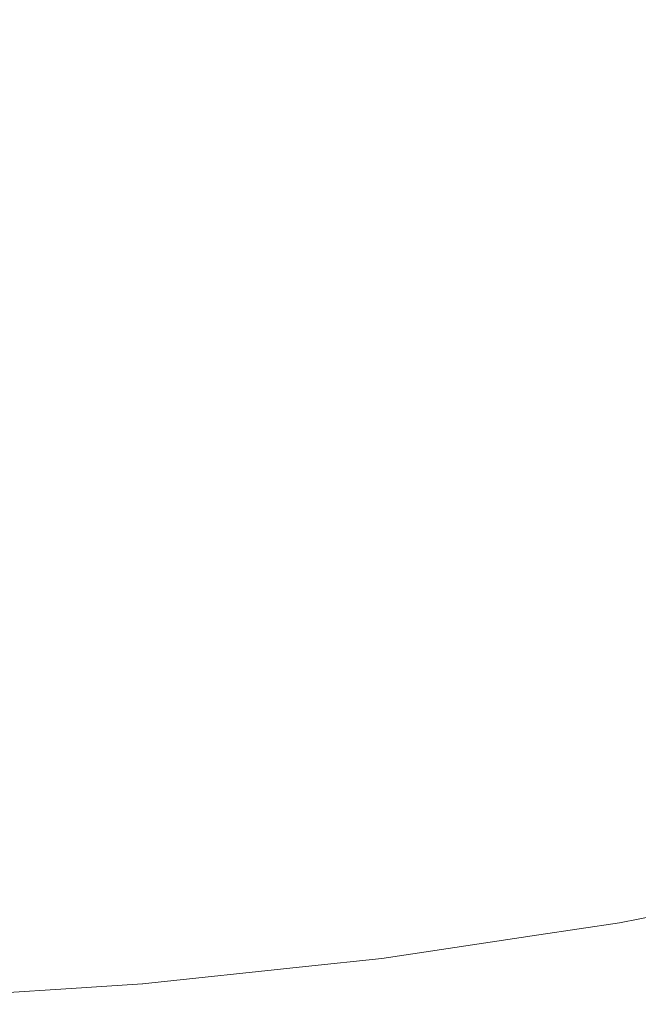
# Model space of a CAD drawing. Header units: centimetres. Extents: x -26 to 27.3, y 37.2 to 39.
# Tile 254 of 256: x 9.2529 to 9.2747, y 37.5001 to 37.5349. Entities that reach past the tile are written whole.
import ezdxf

# ---------------------------------------------------------------- set-up
doc = ezdxf.new("R2010")
doc.units = ezdxf.units.CM
doc.header["$LTSCALE"] = 2.54
doc.layers.add('Lucido design-1', color=7, linetype='Continuous')

# ---------------------------------------------------------------- blocks, each defined once
blk = doc.blocks.new('Gruppo-6-1')
at = {"color": 7, "linetype": 'Continuous', "lineweight": 9}
for points in [[(-25.859734, 38.900112, -349.282667), (-25.859734, 37.300112, -349.282667), (27.240266, 37.300112, -349.282667), (27.240266, 38.900112, -349.282667)], [(-25.859734, 38.900112, -373.24943), (-25.859734, 37.300112, -373.24943), (27.240266, 37.300112, -373.24943), (27.240266, 38.900112, -373.24943)]]:
    blk.add_3dface(points, dxfattribs=at)
for points, invisible_edges in [([(9.275697, 37.535714, -349.709506), (9.268688, 37.534358, -349.709506), (9.268165, 37.537409, -349.70674), (9.275045, 37.538739, -349.70674)], 15), ([(9.275697, 37.535714, -373.676269), (9.268688, 37.534358, -373.676269), (9.268165, 37.537409, -373.673503), (9.275045, 37.538739, -373.673503)], 15), ([(9.268688, 37.534358, -349.709506), (9.261627, 37.533301, -349.709506), (9.261234, 37.536371, -349.70674), (9.268165, 37.537409, -349.70674)], 15), ([(9.268688, 37.534358, -373.676269), (9.261627, 37.533301, -373.676269), (9.261234, 37.536371, -373.673503), (9.268165, 37.537409, -373.673503)], 15), ([(9.261627, 37.533301, -349.709506), (9.254528, 37.532545, -349.709506), (9.254266, 37.535629, -349.70674), (9.261234, 37.536371, -349.70674)], 15), ([(9.261627, 37.533301, -373.676269), (9.254528, 37.532545, -373.676269), (9.254266, 37.535629, -373.673503), (9.261234, 37.536371, -373.673503)], 15), ([(9.276231, 37.533233, -349.711956), (9.269117, 37.531857, -349.711956), (9.268688, 37.534358, -349.709506), (9.275697, 37.535714, -349.709506)], 15), ([(9.276231, 37.533233, -373.678719), (9.269117, 37.531857, -373.678719), (9.268688, 37.534358, -373.676269), (9.275697, 37.535714, -373.676269)], 15), ([(9.254528, 37.532545, -349.709506), (9.247404, 37.532091, -349.709506), (9.247272, 37.535183, -349.70674), (9.254266, 37.535629, -349.70674)], 15), ([(9.254528, 37.532545, -373.676269), (9.247404, 37.532091, -373.676269), (9.247272, 37.535183, -373.673503), (9.254266, 37.535629, -373.673503)], 15), ([(9.269117, 37.531857, -349.711956), (9.26195, 37.530784, -349.711956), (9.261627, 37.533301, -349.709506), (9.268688, 37.534358, -349.709506)], 15), ([(9.269117, 37.531857, -373.678719), (9.26195, 37.530784, -373.678719), (9.261627, 37.533301, -373.676269), (9.268688, 37.534358, -373.676269)], 15), ([(9.26195, 37.530784, -349.711956), (9.254744, 37.530016, -349.711956), (9.254528, 37.532545, -349.709506), (9.261627, 37.533301, -349.709506)], 15), ([(9.26195, 37.530784, -373.678719), (9.254744, 37.530016, -373.678719), (9.254528, 37.532545, -373.676269), (9.261627, 37.533301, -373.676269)], 15), ([(9.276836, 37.530428, -349.714947), (9.269601, 37.529029, -349.714947), (9.269117, 37.531857, -349.711956), (9.276231, 37.533233, -349.711956)], 15), ([(9.276836, 37.530428, -373.68171), (9.269601, 37.529029, -373.68171), (9.269117, 37.531857, -373.678719), (9.276231, 37.533233, -373.678719)], 15), ([(9.254744, 37.530016, -349.711956), (9.247511, 37.529555, -349.711956), (9.247404, 37.532091, -349.709506), (9.254528, 37.532545, -349.709506)], 15), ([(9.254744, 37.530016, -373.678719), (9.247511, 37.529555, -373.678719), (9.247404, 37.532091, -373.676269), (9.254528, 37.532545, -373.676269)], 15), ([(9.269601, 37.529029, -349.714947), (9.262314, 37.527938, -349.714947), (9.26195, 37.530784, -349.711956), (9.269117, 37.531857, -349.711956)], 15), ([(9.269601, 37.529029, -373.68171), (9.262314, 37.527938, -373.68171), (9.26195, 37.530784, -373.678719), (9.269117, 37.531857, -373.678719)], 15), ([(9.262314, 37.527938, -349.714947), (9.254987, 37.527158, -349.714947), (9.254744, 37.530016, -349.711956), (9.26195, 37.530784, -349.711956)], 15), ([(9.262314, 37.527938, -373.68171), (9.254987, 37.527158, -373.68171), (9.254744, 37.530016, -373.678719), (9.26195, 37.530784, -373.678719)], 15), ([(9.277413, 37.527749, -349.718051), (9.270065, 37.526328, -349.718051), (9.269601, 37.529029, -349.714947), (9.276836, 37.530428, -349.714947)], 15), ([(9.277413, 37.527749, -373.684814), (9.270065, 37.526328, -373.684814), (9.269601, 37.529029, -373.68171), (9.276836, 37.530428, -373.68171)], 15), ([(9.254987, 37.527158, -349.714947), (9.247633, 37.526689, -349.714947), (9.247511, 37.529555, -349.711956), (9.254744, 37.530016, -349.711956)], 15), ([(9.254987, 37.527158, -373.68171), (9.247633, 37.526689, -373.68171), (9.247511, 37.529555, -373.678719), (9.254744, 37.530016, -373.678719)], 15), ([(9.270065, 37.526328, -349.718051), (9.262662, 37.52522, -349.718051), (9.262314, 37.527938, -349.714947), (9.269601, 37.529029, -349.714947)], 15), ([(9.270065, 37.526328, -373.684814), (9.262662, 37.52522, -373.684814), (9.262314, 37.527938, -373.68171), (9.269601, 37.529029, -373.68171)], 15), ([(9.262662, 37.52522, -349.718051), (9.255219, 37.524427, -349.718051), (9.254987, 37.527158, -349.714947), (9.262314, 37.527938, -349.714947)], 15), ([(9.262662, 37.52522, -373.684814), (9.255219, 37.524427, -373.684814), (9.254987, 37.527158, -373.68171), (9.262314, 37.527938, -373.68171)], 15), ([(9.277963, 37.5252, -349.721263), (9.270505, 37.523758, -349.721263), (9.270065, 37.526328, -349.718051), (9.277413, 37.527749, -349.718051)], 15), ([(9.277963, 37.5252, -373.688027), (9.270505, 37.523758, -373.688027), (9.270065, 37.526328, -373.684814), (9.277413, 37.527749, -373.684814)], 15), ([(9.255219, 37.524427, -349.718051), (9.24775, 37.52395, -349.718051), (9.247633, 37.526689, -349.714947), (9.254987, 37.527158, -349.714947)], 15), ([(9.255219, 37.524427, -373.684814), (9.24775, 37.52395, -373.684814), (9.247633, 37.526689, -373.68171), (9.254987, 37.527158, -373.68171)], 15), ([(9.270505, 37.523758, -349.721263), (9.262993, 37.522633, -349.721263), (9.262662, 37.52522, -349.718051), (9.270065, 37.526328, -349.718051)], 15), ([(9.270505, 37.523758, -373.688027), (9.262993, 37.522633, -373.688027), (9.262662, 37.52522, -373.684814), (9.270065, 37.526328, -373.684814)], 15), ([(9.262993, 37.522633, -349.721263), (9.25544, 37.521828, -349.721263), (9.255219, 37.524427, -349.718051), (9.262662, 37.52522, -349.718051)], 15), ([(9.262993, 37.522633, -373.688027), (9.25544, 37.521828, -373.688027), (9.255219, 37.524427, -373.684814), (9.262662, 37.52522, -373.684814)], 15), ([(9.278483, 37.522785, -349.724578), (9.270923, 37.521323, -349.724578), (9.270505, 37.523758, -349.721263), (9.277963, 37.5252, -349.721263)], 15), ([(9.278483, 37.522785, -373.691341), (9.270923, 37.521323, -373.691341), (9.270505, 37.523758, -373.688027), (9.277963, 37.5252, -373.688027)], 15), ([(9.25544, 37.521828, -349.721263), (9.24786, 37.521345, -349.721263), (9.24775, 37.52395, -349.718051), (9.255219, 37.524427, -349.718051)], 15), ([(9.25544, 37.521828, -373.688027), (9.24786, 37.521345, -373.688027), (9.24775, 37.52395, -373.684814), (9.255219, 37.524427, -373.684814)], 15), ([(9.270923, 37.521323, -349.724578), (9.263307, 37.520183, -349.724578), (9.262993, 37.522633, -349.721263), (9.270505, 37.523758, -349.721263)], 15), ([(9.270923, 37.521323, -373.691341), (9.263307, 37.520183, -373.691341), (9.262993, 37.522633, -373.688027), (9.270505, 37.523758, -373.688027)], 15), ([(9.263307, 37.520183, -349.724578), (9.25565, 37.519367, -349.724578), (9.25544, 37.521828, -349.721263), (9.262993, 37.522633, -349.721263)], 15), ([(9.263307, 37.520183, -373.691341), (9.25565, 37.519367, -373.691341), (9.25544, 37.521828, -373.688027), (9.262993, 37.522633, -373.688027)], 15), ([(9.278974, 37.520508, -349.727989), (9.271316, 37.519027, -349.727989), (9.270923, 37.521323, -349.724578), (9.278483, 37.522785, -349.724578)], 15), ([(9.278974, 37.520508, -373.694752), (9.271316, 37.519027, -373.694752), (9.270923, 37.521323, -373.691341), (9.278483, 37.522785, -373.691341)], 15), ([(9.25565, 37.519367, -349.724578), (9.247965, 37.518877, -349.724578), (9.24786, 37.521345, -349.721263), (9.25544, 37.521828, -349.721263)], 15), ([(9.25565, 37.519367, -373.691341), (9.247965, 37.518877, -373.691341), (9.24786, 37.521345, -373.688027), (9.25544, 37.521828, -373.688027)], 15), ([(9.271316, 37.519027, -349.727989), (9.263603, 37.517872, -349.727989), (9.263307, 37.520183, -349.724578), (9.270923, 37.521323, -349.724578)], 15), ([(9.271316, 37.519027, -373.694752), (9.263603, 37.517872, -373.694752), (9.263307, 37.520183, -373.691341), (9.270923, 37.521323, -373.691341)], 15), ([(9.279434, 37.518372, -349.731491), (9.271686, 37.516873, -349.731491), (9.271316, 37.519027, -349.727989), (9.278974, 37.520508, -349.727989)], 15), ([(9.279434, 37.518372, -373.698254), (9.271686, 37.516873, -373.698254), (9.271316, 37.519027, -373.694752), (9.278974, 37.520508, -373.694752)], 15), ([(9.263603, 37.517872, -349.727989), (9.255848, 37.517046, -349.727989), (9.25565, 37.519367, -349.724578), (9.263307, 37.520183, -349.724578)], 15), ([(9.263603, 37.517872, -373.694752), (9.255848, 37.517046, -373.694752), (9.25565, 37.519367, -373.691341), (9.263307, 37.520183, -373.691341)], 15), ([(9.255848, 37.517046, -349.727989), (9.248064, 37.51655, -349.727989), (9.247965, 37.518877, -349.724578), (9.25565, 37.519367, -349.724578)], 15), ([(9.255848, 37.517046, -373.694752), (9.248064, 37.51655, -373.694752), (9.247965, 37.518877, -373.691341), (9.25565, 37.519367, -373.691341)], 15), ([(9.271686, 37.516873, -349.731491), (9.263881, 37.515705, -349.731491), (9.263603, 37.517872, -349.727989), (9.271316, 37.519027, -349.727989)], 15), ([(9.271686, 37.516873, -373.698254), (9.263881, 37.515705, -373.698254), (9.263603, 37.517872, -373.694752), (9.271316, 37.519027, -373.694752)], 15), ([(9.279863, 37.516381, -349.735076), (9.27203, 37.514866, -349.735076), (9.271686, 37.516873, -349.731491), (9.279434, 37.518372, -349.731491)], 15), ([(9.279863, 37.516381, -373.701839), (9.27203, 37.514866, -373.701839), (9.271686, 37.516873, -373.698254), (9.279434, 37.518372, -373.698254)], 15), ([(9.263881, 37.515705, -349.731491), (9.256033, 37.514869, -349.731491), (9.255848, 37.517046, -349.727989), (9.263603, 37.517872, -349.727989)], 15), ([(9.263881, 37.515705, -373.698254), (9.256033, 37.514869, -373.698254), (9.255848, 37.517046, -373.694752), (9.263603, 37.517872, -373.694752)], 15), ([(9.256033, 37.514869, -349.731491), (9.248157, 37.514367, -349.731491), (9.248064, 37.51655, -349.727989), (9.255848, 37.517046, -349.727989)], 15), ([(9.256033, 37.514869, -373.698254), (9.248157, 37.514367, -373.698254), (9.248064, 37.51655, -373.694752), (9.255848, 37.517046, -373.694752)], 15), ([(9.27203, 37.514866, -349.735076), (9.264139, 37.513685, -349.735076), (9.263881, 37.515705, -349.731491), (9.271686, 37.516873, -349.731491)], 15), ([(9.27203, 37.514866, -373.701839), (9.264139, 37.513685, -373.701839), (9.263881, 37.515705, -373.698254), (9.271686, 37.516873, -373.698254)], 15), ([(9.280261, 37.514538, -349.738739), (9.272349, 37.513007, -349.738739), (9.27203, 37.514866, -349.735076), (9.279863, 37.516381, -349.735076)], 15), ([(9.280261, 37.514538, -373.705502), (9.272349, 37.513007, -373.705502), (9.27203, 37.514866, -373.701839), (9.279863, 37.516381, -373.701839)], 15), ([(9.264139, 37.513685, -349.735076), (9.256206, 37.51284, -349.735076), (9.256033, 37.514869, -349.731491), (9.263881, 37.515705, -349.731491)], 15), ([(9.264139, 37.513685, -373.701839), (9.256206, 37.51284, -373.701839), (9.256033, 37.514869, -373.698254), (9.263881, 37.515705, -373.698254)], 15), ([(9.256206, 37.51284, -349.735076), (9.248243, 37.512332, -349.735076), (9.248157, 37.514367, -349.731491), (9.256033, 37.514869, -349.731491)], 15), ([(9.256206, 37.51284, -373.701839), (9.248243, 37.512332, -373.701839), (9.248157, 37.514367, -373.698254), (9.256033, 37.514869, -373.698254)], 15), ([(9.272349, 37.513007, -349.738739), (9.264379, 37.511814, -349.738739), (9.264139, 37.513685, -349.735076), (9.27203, 37.514866, -349.735076)], 15), ([(9.272349, 37.513007, -373.705502), (9.264379, 37.511814, -373.705502), (9.264139, 37.513685, -373.701839), (9.27203, 37.514866, -373.701839)], 15), ([(9.280625, 37.512845, -349.742473), (9.272641, 37.511301, -349.742473), (9.272349, 37.513007, -349.738739), (9.280261, 37.514538, -349.738739)], 15), ([(9.280625, 37.512845, -373.709236), (9.272641, 37.511301, -373.709236), (9.272349, 37.513007, -373.705502), (9.280261, 37.514538, -373.705502)], 15), ([(9.264379, 37.511814, -349.738739), (9.256365, 37.510961, -349.738739), (9.256206, 37.51284, -349.735076), (9.264139, 37.513685, -349.735076)], 15), ([(9.264379, 37.511814, -373.705502), (9.256365, 37.510961, -373.705502), (9.256206, 37.51284, -373.701839), (9.264139, 37.513685, -373.701839)], 15), ([(9.256365, 37.510961, -349.738739), (9.248323, 37.510448, -349.738739), (9.248243, 37.512332, -349.735076), (9.256206, 37.51284, -349.735076)], 15), ([(9.256365, 37.510961, -373.705502), (9.248323, 37.510448, -373.705502), (9.248243, 37.512332, -373.701839), (9.256206, 37.51284, -373.701839)], 15), ([(9.272641, 37.511301, -349.742473), (9.264599, 37.510097, -349.742473), (9.264379, 37.511814, -349.738739), (9.272349, 37.513007, -349.738739)], 15), ([(9.272641, 37.511301, -373.709236), (9.264599, 37.510097, -373.709236), (9.264379, 37.511814, -373.705502), (9.272349, 37.513007, -373.705502)], 15), ([(9.280957, 37.511305, -349.746272), (9.272907, 37.509748, -349.746272), (9.272641, 37.511301, -349.742473), (9.280625, 37.512845, -349.742473)], 15), ([(9.280957, 37.511305, -373.713035), (9.272907, 37.509748, -373.713035), (9.272641, 37.511301, -373.709236), (9.280625, 37.512845, -373.709236)], 15), ([(9.264599, 37.510097, -349.742473), (9.256512, 37.509235, -349.742473), (9.256365, 37.510961, -349.738739), (9.264379, 37.511814, -349.738739)], 15), ([(9.264599, 37.510097, -373.709236), (9.256512, 37.509235, -373.709236), (9.256365, 37.510961, -373.705502), (9.264379, 37.511814, -373.705502)], 15), ([(9.272907, 37.509748, -349.746272), (9.264799, 37.508534, -349.746272), (9.264599, 37.510097, -349.742473), (9.272641, 37.511301, -349.742473)], 15), ([(9.272907, 37.509748, -373.713035), (9.264799, 37.508534, -373.713035), (9.264599, 37.510097, -373.709236), (9.272641, 37.511301, -373.709236)], 15), ([(9.281256, 37.50992, -349.75013), (9.273147, 37.508352, -349.75013), (9.272907, 37.509748, -349.746272), (9.280957, 37.511305, -349.746272)], 15), ([(9.281256, 37.50992, -373.716893), (9.273147, 37.508352, -373.716893), (9.272907, 37.509748, -373.713035), (9.280957, 37.511305, -373.713035)], 15), ([(9.256512, 37.509235, -349.742473), (9.248397, 37.508718, -349.742473), (9.248323, 37.510448, -349.738739), (9.256365, 37.510961, -349.738739)], 15), ([(9.256512, 37.509235, -373.709236), (9.248397, 37.508718, -373.709236), (9.248323, 37.510448, -373.705502), (9.256365, 37.510961, -373.705502)], 15), ([(9.264799, 37.508534, -349.746272), (9.256646, 37.507666, -349.746272), (9.256512, 37.509235, -349.742473), (9.264599, 37.510097, -349.742473)], 15), ([(9.264799, 37.508534, -373.713035), (9.256646, 37.507666, -373.713035), (9.256512, 37.509235, -373.709236), (9.264599, 37.510097, -373.709236)], 15), ([(9.273147, 37.508352, -349.75013), (9.264979, 37.507129, -349.75013), (9.264799, 37.508534, -349.746272), (9.272907, 37.509748, -349.746272)], 15), ([(9.273147, 37.508352, -373.716893), (9.264979, 37.507129, -373.716893), (9.264799, 37.508534, -373.713035), (9.272907, 37.509748, -373.713035)], 15), ([(9.28152, 37.508692, -349.754038), (9.273359, 37.507114, -349.754038), (9.273147, 37.508352, -349.75013), (9.281256, 37.50992, -349.75013)], 15), ([(9.28152, 37.508692, -373.720802), (9.273359, 37.507114, -373.720802), (9.273147, 37.508352, -373.716893), (9.281256, 37.50992, -373.716893)], 15), ([(9.256646, 37.507666, -349.746272), (9.248463, 37.507144, -349.746272), (9.248397, 37.508718, -349.742473), (9.256512, 37.509235, -349.742473)], 15), ([(9.256646, 37.507666, -373.713035), (9.248463, 37.507144, -373.713035), (9.248397, 37.508718, -373.709236), (9.256512, 37.509235, -373.709236)], 15), ([(9.281751, 37.507624, -349.757992), (9.273544, 37.506036, -349.757992), (9.273359, 37.507114, -349.754038), (9.28152, 37.508692, -349.754038)], 15), ([(9.281751, 37.507624, -373.724755), (9.273544, 37.506036, -373.724755), (9.273359, 37.507114, -373.720802), (9.28152, 37.508692, -373.720802)], 15), ([(9.264979, 37.507129, -349.75013), (9.256766, 37.506254, -349.75013), (9.256646, 37.507666, -349.746272), (9.264799, 37.508534, -349.746272)], 15), ([(9.264979, 37.507129, -373.716893), (9.256766, 37.506254, -373.716893), (9.256646, 37.507666, -373.713035), (9.264799, 37.508534, -373.713035)], 15), ([(9.273359, 37.507114, -349.754038), (9.265138, 37.505883, -349.754038), (9.264979, 37.507129, -349.75013), (9.273147, 37.508352, -349.75013)], 15), ([(9.273359, 37.507114, -373.720802), (9.265138, 37.505883, -373.720802), (9.264979, 37.507129, -373.716893), (9.273147, 37.508352, -373.716893)], 15), ([(9.256766, 37.506254, -349.75013), (9.248524, 37.505729, -349.75013), (9.248463, 37.507144, -349.746272), (9.256646, 37.507666, -349.746272)], 15), ([(9.256766, 37.506254, -373.716893), (9.248524, 37.505729, -373.716893), (9.248463, 37.507144, -373.713035), (9.256646, 37.507666, -373.713035)], 15), ([(9.281947, 37.506715, -349.761983), (9.273701, 37.50512, -349.761983), (9.273544, 37.506036, -349.757992), (9.281751, 37.507624, -349.757992)], 15), ([(9.281947, 37.506715, -373.728746), (9.273701, 37.50512, -373.728746), (9.273544, 37.506036, -373.724755), (9.281751, 37.507624, -373.724755)], 15), ([(9.265138, 37.505883, -349.754038), (9.256873, 37.505003, -349.754038), (9.256766, 37.506254, -349.75013), (9.264979, 37.507129, -349.75013)], 15), ([(9.265138, 37.505883, -373.720802), (9.256873, 37.505003, -373.720802), (9.256766, 37.506254, -373.716893), (9.264979, 37.507129, -373.716893)], 15), ([(9.273544, 37.506036, -349.757992), (9.265277, 37.504799, -349.757992), (9.265138, 37.505883, -349.754038), (9.273359, 37.507114, -349.754038)], 15), ([(9.273544, 37.506036, -373.724755), (9.265277, 37.504799, -373.724755), (9.265138, 37.505883, -373.720802), (9.273359, 37.507114, -373.720802)], 15), ([(9.282108, 37.505967, -349.766006), (9.27383, 37.504366, -349.766006), (9.273701, 37.50512, -349.761983), (9.281947, 37.506715, -349.761983)], 15), ([(9.282108, 37.505967, -373.732769), (9.27383, 37.504366, -373.732769), (9.273701, 37.50512, -373.728746), (9.281947, 37.506715, -373.728746)], 15), ([(9.256873, 37.505003, -349.754038), (9.248577, 37.504474, -349.754038), (9.248524, 37.505729, -349.75013), (9.256766, 37.506254, -349.75013)], 15), ([(9.256873, 37.505003, -373.720802), (9.248577, 37.504474, -373.720802), (9.248524, 37.505729, -373.716893), (9.256766, 37.506254, -373.716893)], 15), ([(9.265277, 37.504799, -349.757992), (9.256965, 37.503913, -349.757992), (9.256873, 37.505003, -349.754038), (9.265138, 37.505883, -349.754038)], 15), ([(9.265277, 37.504799, -373.724755), (9.256965, 37.503913, -373.724755), (9.256873, 37.505003, -373.720802), (9.265138, 37.505883, -373.720802)], 15), ([(9.273701, 37.50512, -349.761983), (9.265395, 37.503877, -349.761983), (9.265277, 37.504799, -349.757992), (9.273544, 37.506036, -349.757992)], 15), ([(9.273701, 37.50512, -373.728746), (9.265395, 37.503877, -373.728746), (9.265277, 37.504799, -373.724755), (9.273544, 37.506036, -373.724755)], 15), ([(9.282234, 37.505382, -349.770053), (9.273931, 37.503776, -349.770053), (9.27383, 37.504366, -349.766006), (9.282108, 37.505967, -349.766006)], 15), ([(9.282234, 37.505382, -373.736816), (9.273931, 37.503776, -373.736816), (9.27383, 37.504366, -373.732769), (9.282108, 37.505967, -373.732769)], 15), ([(9.27383, 37.504366, -349.766006), (9.265492, 37.503118, -349.766006), (9.265395, 37.503877, -349.761983), (9.273701, 37.50512, -349.761983)], 15), ([(9.27383, 37.504366, -373.732769), (9.265492, 37.503118, -373.732769), (9.265395, 37.503877, -373.728746), (9.273701, 37.50512, -373.728746)], 15), ([(9.282325, 37.504959, -349.774117), (9.274005, 37.50335, -349.774117), (9.273931, 37.503776, -349.770053), (9.282234, 37.505382, -349.770053)], 15), ([(9.282325, 37.504959, -373.74088), (9.274005, 37.50335, -373.74088), (9.273931, 37.503776, -373.736816), (9.282234, 37.505382, -373.736816)], 15), ([(9.256965, 37.503913, -349.757992), (9.248623, 37.503381, -349.757992), (9.248577, 37.504474, -349.754038), (9.256873, 37.505003, -349.754038)], 15), ([(9.256965, 37.503913, -373.724755), (9.248623, 37.503381, -373.724755), (9.248577, 37.504474, -373.720802), (9.256873, 37.505003, -373.720802)], 15), ([(9.265395, 37.503877, -349.761983), (9.257044, 37.502987, -349.761983), (9.256965, 37.503913, -349.757992), (9.265277, 37.504799, -349.757992)], 15), ([(9.265395, 37.503877, -373.728746), (9.257044, 37.502987, -373.728746), (9.256965, 37.503913, -373.724755), (9.265277, 37.504799, -373.724755)], 15), ([(9.282381, 37.504699, -349.778192), (9.27405, 37.503088, -349.778192), (9.274005, 37.50335, -349.774117), (9.282325, 37.504959, -349.774117)], 15), ([(9.282381, 37.504699, -373.744955), (9.27405, 37.503088, -373.744955), (9.274005, 37.50335, -373.74088), (9.282325, 37.504959, -373.74088)], 15), ([(9.282402, 37.504602, -349.782122), (9.274066, 37.50299, -349.782122), (9.27405, 37.503088, -349.778192), (9.282381, 37.504699, -349.778192)], 15), ([(9.282402, 37.504602, -373.748885), (9.274066, 37.50299, -373.748885), (9.27405, 37.503088, -373.744955), (9.282381, 37.504699, -373.744955)], 15), ([(9.279408, 37.504022, -349.782667), (9.274066, 37.502989, -349.782667), (9.274066, 37.50299, -349.782122), (9.282402, 37.504602, -349.782122)], 14), ([(9.279408, 37.504022, -373.74943), (9.274066, 37.502989, -373.74943), (9.274066, 37.50299, -373.748885), (9.282402, 37.504602, -373.748885)], 14), ([(9.282406, 37.504582, -349.984639), (9.27407, 37.50297, -349.984639), (9.274066, 37.502989, -349.982667), (9.279408, 37.504022, -349.982667)], 11), ([(9.282406, 37.504582, -373.951402), (9.27407, 37.50297, -373.951402), (9.274066, 37.502989, -373.94943), (9.279408, 37.504022, -373.94943)], 11), ([(9.28244, 37.504427, -349.988627), (9.274097, 37.502814, -349.988627), (9.27407, 37.50297, -349.984639), (9.282406, 37.504582, -349.984639)], 15), ([(9.28244, 37.504427, -373.95539), (9.274097, 37.502814, -373.95539), (9.27407, 37.50297, -373.951402), (9.282406, 37.504582, -373.951402)], 15), ([(9.282507, 37.504116, -349.992612), (9.27415, 37.5025, -349.992612), (9.274097, 37.502814, -349.988627), (9.28244, 37.504427, -349.988627)], 15), ([(9.282507, 37.504116, -373.959375), (9.27415, 37.5025, -373.959375), (9.274097, 37.502814, -373.95539), (9.28244, 37.504427, -373.95539)], 15), ([(9.273931, 37.503776, -349.770053), (9.265568, 37.502524, -349.770053), (9.265492, 37.503118, -349.766006), (9.27383, 37.504366, -349.766006)], 15), ([(9.273931, 37.503776, -373.736816), (9.265568, 37.502524, -373.736816), (9.265492, 37.503118, -373.732769), (9.27383, 37.504366, -373.732769)], 15), ([(9.282607, 37.503649, -349.996586), (9.274231, 37.502029, -349.996586), (9.27415, 37.5025, -349.992612), (9.282507, 37.504116, -349.992612)], 15), ([(9.282607, 37.503649, -373.963349), (9.274231, 37.502029, -373.963349), (9.27415, 37.5025, -373.959375), (9.282507, 37.504116, -373.959375)], 15), ([(9.257044, 37.502987, -349.761983), (9.248663, 37.502453, -349.761983), (9.248623, 37.503381, -349.757992), (9.256965, 37.503913, -349.757992)], 15), ([(9.257044, 37.502987, -373.728746), (9.248663, 37.502453, -373.728746), (9.248623, 37.503381, -373.724755), (9.256965, 37.503913, -373.724755)], 15), ([(9.265492, 37.503118, -349.766006), (9.257109, 37.502225, -349.766006), (9.257044, 37.502987, -349.761983), (9.265395, 37.503877, -349.761983)], 15), ([(9.265492, 37.503118, -373.732769), (9.257109, 37.502225, -373.732769), (9.257044, 37.502987, -373.728746), (9.265395, 37.503877, -373.728746)], 15), ([(9.274005, 37.50335, -349.774117), (9.265623, 37.502095, -349.774117), (9.265568, 37.502524, -349.770053), (9.273931, 37.503776, -349.770053)], 15), ([(9.274005, 37.50335, -373.74088), (9.265623, 37.502095, -373.74088), (9.265568, 37.502524, -373.736816), (9.273931, 37.503776, -373.736816)], 15), ([(9.274066, 37.502989, -349.782667), (9.279408, 37.504022, -349.782667), (9.279408, 37.504022, -349.982667), (9.274066, 37.502989, -349.982667)], 10), ([(9.274066, 37.502989, -373.74943), (9.279408, 37.504022, -373.74943), (9.279408, 37.504022, -373.94943), (9.274066, 37.502989, -373.94943)], 10), ([(9.27405, 37.503088, -349.778192), (9.265657, 37.501831, -349.778192), (9.265623, 37.502095, -349.774117), (9.274005, 37.50335, -349.774117)], 15), ([(9.27405, 37.503088, -373.744955), (9.265657, 37.501831, -373.744955), (9.265623, 37.502095, -373.74088), (9.274005, 37.50335, -373.74088)], 15), ([(9.282742, 37.503026, -350.000543), (9.274339, 37.501401, -350.000543), (9.274231, 37.502029, -349.996586), (9.282607, 37.503649, -349.996586)], 15), ([(9.282742, 37.503026, -373.967306), (9.274339, 37.501401, -373.967306), (9.274231, 37.502029, -373.963349), (9.282607, 37.503649, -373.963349)], 15), ([(9.257109, 37.502225, -349.766006), (9.248695, 37.501689, -349.766006), (9.248663, 37.502453, -349.761983), (9.257044, 37.502987, -349.761983)], 15), ([(9.257109, 37.502225, -373.732769), (9.248695, 37.501689, -373.732769), (9.248663, 37.502453, -373.728746), (9.257044, 37.502987, -373.728746)], 15), ([(9.265568, 37.502524, -349.770053), (9.25716, 37.501628, -349.770053), (9.257109, 37.502225, -349.766006), (9.265492, 37.503118, -349.766006)], 15), ([(9.265568, 37.502524, -373.736816), (9.25716, 37.501628, -373.736816), (9.257109, 37.502225, -373.732769), (9.265492, 37.503118, -373.732769)], 15), ([(9.274066, 37.50299, -349.782122), (9.26567, 37.501733, -349.782122), (9.265657, 37.501831, -349.778192), (9.27405, 37.503088, -349.778192)], 15), ([(9.274066, 37.50299, -373.748885), (9.26567, 37.501733, -373.748885), (9.265657, 37.501831, -373.744955), (9.27405, 37.503088, -373.744955)], 15), ([(9.271215, 37.502562, -349.782667), (9.26567, 37.501732, -349.782667), (9.26567, 37.501733, -349.782122), (9.274066, 37.50299, -349.782122)], 14), ([(9.271215, 37.502562, -373.74943), (9.26567, 37.501732, -373.74943), (9.26567, 37.501733, -373.748885), (9.274066, 37.50299, -373.748885)], 14), ([(9.274066, 37.50299, -349.782122), (9.274066, 37.502989, -349.782667), (9.271215, 37.502562, -349.782667)], 9), ([(9.274066, 37.50299, -373.748885), (9.274066, 37.502989, -373.74943), (9.271215, 37.502562, -373.74943)], 9), ([(9.271215, 37.502562, -349.982667), (9.274066, 37.502989, -349.982667), (9.27407, 37.50297, -349.984639)], 10), ([(9.274066, 37.502989, -349.982667), (9.271215, 37.502562, -349.982667), (9.271215, 37.502562, -349.782667), (9.274066, 37.502989, -349.782667)], 10), ([(9.271215, 37.502562, -373.94943), (9.274066, 37.502989, -373.94943), (9.27407, 37.50297, -373.951402)], 10), ([(9.274066, 37.502989, -373.94943), (9.271215, 37.502562, -373.94943), (9.271215, 37.502562, -373.74943), (9.274066, 37.502989, -373.74943)], 10), ([(9.282909, 37.502248, -350.004477), (9.274473, 37.500616, -350.004477), (9.274339, 37.501401, -350.000543), (9.282742, 37.503026, -350.000543)], 15), ([(9.282909, 37.502248, -373.97124), (9.274473, 37.500616, -373.97124), (9.274339, 37.501401, -373.967306), (9.282742, 37.503026, -373.967306)], 15), ([(9.27407, 37.50297, -349.984639), (9.265672, 37.501713, -349.984639), (9.26567, 37.501732, -349.982667), (9.271215, 37.502562, -349.982667)], 11), ([(9.27407, 37.50297, -373.951402), (9.265672, 37.501713, -373.951402), (9.26567, 37.501732, -373.94943), (9.271215, 37.502562, -373.94943)], 11), ([(9.274097, 37.502814, -349.988627), (9.265692, 37.501556, -349.988627), (9.265672, 37.501713, -349.984639), (9.27407, 37.50297, -349.984639)], 15), ([(9.274097, 37.502814, -373.95539), (9.265692, 37.501556, -373.95539), (9.265672, 37.501713, -373.951402), (9.27407, 37.50297, -373.951402)], 15), ([(9.27415, 37.5025, -349.992612), (9.265733, 37.50124, -349.992612), (9.265692, 37.501556, -349.988627), (9.274097, 37.502814, -349.988627)], 15), ([(9.27415, 37.5025, -373.959375), (9.265733, 37.50124, -373.959375), (9.265692, 37.501556, -373.95539), (9.274097, 37.502814, -373.95539)], 15), ([(9.265623, 37.502095, -349.774117), (9.257196, 37.501197, -349.774117), (9.25716, 37.501628, -349.770053), (9.265568, 37.502524, -349.770053)], 15), ([(9.265623, 37.502095, -373.74088), (9.257196, 37.501197, -373.74088), (9.25716, 37.501628, -373.736816), (9.265568, 37.502524, -373.736816)], 15), ([(9.26567, 37.501732, -349.782667), (9.271215, 37.502562, -349.782667), (9.271215, 37.502562, -349.982667), (9.26567, 37.501732, -349.982667)], 10), ([(9.26567, 37.501732, -373.74943), (9.271215, 37.502562, -373.74943), (9.271215, 37.502562, -373.94943), (9.26567, 37.501732, -373.94943)], 10), ([(9.274231, 37.502029, -349.996586), (9.265794, 37.500766, -349.996586), (9.265733, 37.50124, -349.992612), (9.27415, 37.5025, -349.992612)], 15), ([(9.274231, 37.502029, -373.963349), (9.265794, 37.500766, -373.963349), (9.265733, 37.50124, -373.959375), (9.27415, 37.5025, -373.959375)], 15), ([(9.25716, 37.501628, -349.770053), (9.248721, 37.50109, -349.770053), (9.248695, 37.501689, -349.766006), (9.257109, 37.502225, -349.766006)], 15), ([(9.25716, 37.501628, -373.736816), (9.248721, 37.50109, -373.736816), (9.248695, 37.501689, -373.732769), (9.257109, 37.502225, -373.732769)], 15), ([(9.265657, 37.501831, -349.778192), (9.257219, 37.500932, -349.778192), (9.257196, 37.501197, -349.774117), (9.265623, 37.502095, -349.774117)], 15), ([(9.265657, 37.501831, -373.744955), (9.257219, 37.500932, -373.744955), (9.257196, 37.501197, -373.74088), (9.265623, 37.502095, -373.74088)], 15), ([(9.274339, 37.501401, -350.000543), (9.265874, 37.500134, -350.000543), (9.265794, 37.500766, -349.996586), (9.274231, 37.502029, -349.996586)], 15), ([(9.274339, 37.501401, -373.967306), (9.265874, 37.500134, -373.967306), (9.265794, 37.500766, -373.963349), (9.274231, 37.502029, -373.963349)], 15), ([(9.283111, 37.501314, -350.00838), (9.274635, 37.499675, -350.00838), (9.274473, 37.500616, -350.004477), (9.282909, 37.502248, -350.004477)], 15), ([(9.283111, 37.501314, -373.975143), (9.274635, 37.499675, -373.975143), (9.274473, 37.500616, -373.97124), (9.282909, 37.502248, -373.97124)], 15), ([(9.257196, 37.501197, -349.774117), (9.248739, 37.500658, -349.774117), (9.248721, 37.50109, -349.770053), (9.25716, 37.501628, -349.770053)], 15), ([(9.257196, 37.501197, -373.74088), (9.248739, 37.500658, -373.74088), (9.248721, 37.50109, -373.736816), (9.25716, 37.501628, -373.736816)], 15), ([(9.26567, 37.501733, -349.782122), (9.257227, 37.500834, -349.782122), (9.257219, 37.500932, -349.778192), (9.265657, 37.501831, -349.778192)], 15), ([(9.26567, 37.501733, -373.748885), (9.257227, 37.500834, -373.748885), (9.257219, 37.500932, -373.744955), (9.265657, 37.501831, -373.744955)], 15), ([(9.262976, 37.501445, -349.782667), (9.257227, 37.500833, -349.782667), (9.257227, 37.500834, -349.782122), (9.26567, 37.501733, -349.782122)], 14), ([(9.262976, 37.501445, -373.74943), (9.257227, 37.500833, -373.74943), (9.257227, 37.500834, -373.748885), (9.26567, 37.501733, -373.748885)], 14), ([(9.265672, 37.501713, -349.984639), (9.257229, 37.500813, -349.984639), (9.257227, 37.500833, -349.982667), (9.262976, 37.501445, -349.982667)], 11), ([(9.265672, 37.501713, -373.951402), (9.257229, 37.500813, -373.951402), (9.257227, 37.500833, -373.94943), (9.262976, 37.501445, -373.94943)], 11), ([(9.265692, 37.501556, -349.988627), (9.257243, 37.500655, -349.988627), (9.257229, 37.500813, -349.984639), (9.265672, 37.501713, -349.984639)], 15), ([(9.265692, 37.501556, -373.95539), (9.257243, 37.500655, -373.95539), (9.257229, 37.500813, -373.951402), (9.265672, 37.501713, -373.951402)], 15), ([(9.26567, 37.501733, -349.782122), (9.26567, 37.501732, -349.782667), (9.262976, 37.501445, -349.782667)], 9), ([(9.26567, 37.501733, -373.748885), (9.26567, 37.501732, -373.74943), (9.262976, 37.501445, -373.74943)], 9), ([(9.262976, 37.501445, -349.982667), (9.26567, 37.501732, -349.982667), (9.265672, 37.501713, -349.984639)], 10), ([(9.26567, 37.501732, -349.982667), (9.262976, 37.501445, -349.982667), (9.262976, 37.501445, -349.782667), (9.26567, 37.501732, -349.782667)], 10), ([(9.262976, 37.501445, -373.94943), (9.26567, 37.501732, -373.94943), (9.265672, 37.501713, -373.951402)], 10), ([(9.26567, 37.501732, -373.94943), (9.262976, 37.501445, -373.94943), (9.262976, 37.501445, -373.74943), (9.26567, 37.501732, -373.74943)], 10), ([(9.257227, 37.500833, -349.782667), (9.262976, 37.501445, -349.782667), (9.262976, 37.501445, -349.982667), (9.257227, 37.500833, -349.982667)], 10), ([(9.257227, 37.500833, -373.74943), (9.262976, 37.501445, -373.74943), (9.262976, 37.501445, -373.94943), (9.257227, 37.500833, -373.94943)], 10), ([(9.265733, 37.50124, -349.992612), (9.25727, 37.500339, -349.992612), (9.257243, 37.500655, -349.988627), (9.265692, 37.501556, -349.988627)], 15), ([(9.265733, 37.50124, -373.959375), (9.25727, 37.500339, -373.959375), (9.257243, 37.500655, -373.95539), (9.265692, 37.501556, -373.95539)], 15), ([(9.274473, 37.500616, -350.004477), (9.265976, 37.499344, -350.004477), (9.265874, 37.500134, -350.000543), (9.274339, 37.501401, -350.000543)], 15), ([(9.274473, 37.500616, -373.97124), (9.265976, 37.499344, -373.97124), (9.265874, 37.500134, -373.967306), (9.274339, 37.501401, -373.967306)], 15), ([(9.283345, 37.500226, -350.012247), (9.274823, 37.498578, -350.012247), (9.274635, 37.499675, -350.00838), (9.283111, 37.501314, -350.00838)], 15), ([(9.283345, 37.500226, -373.97901), (9.274823, 37.498578, -373.97901), (9.274635, 37.499675, -373.975143), (9.283111, 37.501314, -373.975143)], 15), ([(9.257219, 37.500932, -349.778192), (9.24875, 37.500392, -349.778192), (9.248739, 37.500658, -349.774117), (9.257196, 37.501197, -349.774117)], 15), ([(9.257219, 37.500932, -373.744955), (9.24875, 37.500392, -373.744955), (9.248739, 37.500658, -373.74088), (9.257196, 37.501197, -373.74088)], 15), ([(9.257227, 37.500834, -349.782122), (9.248754, 37.500294, -349.782122), (9.24875, 37.500392, -349.778192), (9.257219, 37.500932, -349.778192)], 15), ([(9.257227, 37.500834, -373.748885), (9.248754, 37.500294, -373.748885), (9.24875, 37.500392, -373.744955), (9.257219, 37.500932, -373.744955)], 15), ([(9.265794, 37.500766, -349.996586), (9.25731, 37.499863, -349.996586), (9.25727, 37.500339, -349.992612), (9.265733, 37.50124, -349.992612)], 15), ([(9.265794, 37.500766, -373.963349), (9.25731, 37.499863, -373.963349), (9.25727, 37.500339, -373.959375), (9.265733, 37.50124, -373.959375)], 15), ([(9.254705, 37.500672, -349.782667), (9.248755, 37.500292, -349.782667), (9.248754, 37.500294, -349.782122), (9.257227, 37.500834, -349.782122)], 14), ([(9.254705, 37.500672, -373.74943), (9.248755, 37.500292, -373.74943), (9.248754, 37.500294, -373.748885), (9.257227, 37.500834, -373.748885)], 14), ([(9.257229, 37.500813, -349.984639), (9.248755, 37.500273, -349.984639), (9.248755, 37.500292, -349.982667), (9.254705, 37.500672, -349.982667)], 11), ([(9.257243, 37.500655, -349.988627), (9.248762, 37.500115, -349.988627), (9.248755, 37.500273, -349.984639), (9.257229, 37.500813, -349.984639)], 15), ([(9.257229, 37.500813, -373.951402), (9.248755, 37.500273, -373.951402), (9.248755, 37.500292, -373.94943), (9.254705, 37.500672, -373.94943)], 11), ([(9.257243, 37.500655, -373.95539), (9.248762, 37.500115, -373.95539), (9.248755, 37.500273, -373.951402), (9.257229, 37.500813, -373.951402)], 15), ([(9.248755, 37.500292, -349.782667), (9.254705, 37.500672, -349.782667), (9.254705, 37.500672, -349.982667), (9.248755, 37.500292, -349.982667)], 10), ([(9.248755, 37.500292, -373.74943), (9.254705, 37.500672, -373.74943), (9.254705, 37.500672, -373.94943), (9.248755, 37.500292, -373.94943)], 10), ([(9.25727, 37.500339, -349.992612), (9.248776, 37.499797, -349.992612), (9.248762, 37.500115, -349.988627), (9.257243, 37.500655, -349.988627)], 15), ([(9.25727, 37.500339, -373.959375), (9.248776, 37.499797, -373.959375), (9.248762, 37.500115, -373.95539), (9.257243, 37.500655, -373.95539)], 15), ([(9.257227, 37.500834, -349.782122), (9.257227, 37.500833, -349.782667), (9.254705, 37.500672, -349.782667)], 9), ([(9.257227, 37.500834, -373.748885), (9.257227, 37.500833, -373.74943), (9.254705, 37.500672, -373.74943)], 9), ([(9.254705, 37.500672, -349.982667), (9.257227, 37.500833, -349.982667), (9.257229, 37.500813, -349.984639)], 10), ([(9.257227, 37.500833, -349.982667), (9.254705, 37.500672, -349.982667), (9.254705, 37.500672, -349.782667), (9.257227, 37.500833, -349.782667)], 10), ([(9.254705, 37.500672, -373.94943), (9.257227, 37.500833, -373.94943), (9.257229, 37.500813, -373.951402)], 10), ([(9.257227, 37.500833, -373.94943), (9.254705, 37.500672, -373.94943), (9.254705, 37.500672, -373.74943), (9.257227, 37.500833, -373.74943)], 10), ([(9.265874, 37.500134, -350.000543), (9.257364, 37.499227, -350.000543), (9.25731, 37.499863, -349.996586), (9.265794, 37.500766, -349.996586)], 15), ([(9.265874, 37.500134, -373.967306), (9.257364, 37.499227, -373.967306), (9.25731, 37.499863, -373.963349), (9.265794, 37.500766, -373.963349)], 15), ([(9.274635, 37.499675, -350.00838), (9.266097, 37.498397, -350.00838), (9.265976, 37.499344, -350.004477), (9.274473, 37.500616, -350.004477)], 15), ([(9.274635, 37.499675, -373.975143), (9.266097, 37.498397, -373.975143), (9.265976, 37.499344, -373.97124), (9.274473, 37.500616, -373.97124)], 15), ([(9.25731, 37.499863, -349.996586), (9.248796, 37.49932, -349.996586), (9.248776, 37.499797, -349.992612), (9.25727, 37.500339, -349.992612)], 15), ([(9.25731, 37.499863, -373.963349), (9.248796, 37.49932, -373.963349), (9.248776, 37.499797, -373.959375), (9.25727, 37.500339, -373.959375)], 15), ([(9.265976, 37.499344, -350.004477), (9.257432, 37.498434, -350.004477), (9.257364, 37.499227, -350.000543), (9.265874, 37.500134, -350.000543)], 15), ([(9.265976, 37.499344, -373.97124), (9.257432, 37.498434, -373.97124), (9.257364, 37.499227, -373.967306), (9.265874, 37.500134, -373.967306)], 15)]:
    blk.add_3dface(points, dxfattribs=dict(at, invisible_edges=invisible_edges))

msp = doc.modelspace()

# ---------------------------------------------------------------- block references
at = {"layer": 'Lucido design-1', "color": 7}
msp.add_blockref('Gruppo-6-1', (0, 0), dxfattribs=at)

doc.saveas('drawing.dxf')
